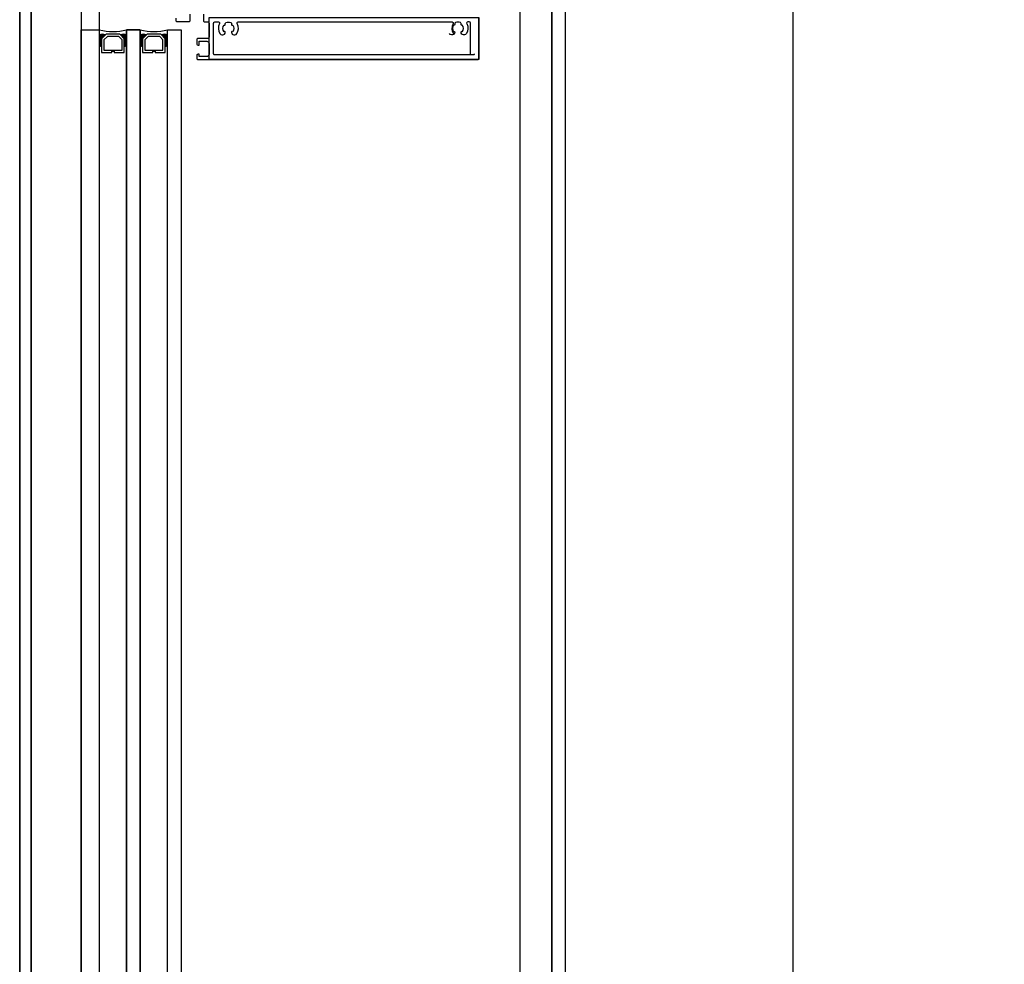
# Model space of a CAD drawing. Header units: millimetres. Extents: x 373037 to 682063, y 76092 to 274210.
# Tile 123 of 256: x 655037 to 655470, y 259830 to 260245. Entities that reach past the tile are written whole.
import ezdxf

# ---------------------------------------------------------------- set-up
doc = ezdxf.new("R2010")
doc.units = ezdxf.units.MM
doc.header["$LTSCALE"] = 100
doc.linetypes.add('ČÁRKOVANÁ', pattern=[19.05, 12.7, -6.35])
doc.layers.add('PUDORYS', color=253, linetype='CONTINUOUS')

msp = doc.modelspace()

# ---------------------------------------------------------------- linework, layer by layer
at = {"layer": 'PUDORYS', "color": 252, "true_color": 0x939598}
for p, q in [((655270.64, 261175.65), (655270.64, 259063.65)), ((655063.64, 259052.65), (655063.64, 260240.27)), ((655063.64, 260240.27), (655071.64, 260240.27)), ((655071.64, 260240.27), (655071.64, 259052.65)), ((655083.64, 259052.65), (655083.64, 260240.27)), ((655083.64, 260240.27), (655089.64, 260240.27)), ((655089.64, 260240.27), (655089.64, 259052.65)), ((655101.64, 259052.65), (655101.64, 260240.27)), ((655101.64, 260240.27), (655107.64, 260240.27)), ((655107.64, 260240.27), (655107.64, 259052.65))]:
    msp.add_line(p, q, dxfattribs=at)
at = {"layer": 'PUDORYS', "color": 252, "ltscale": 15, "true_color": 0x939598}
for points in [[(655036.64, 249592.15), (681616.64, 249592.15), (681616.64, 273272.15), (655036.64, 273272.15)], [(681611.64, 273267.15), (655041.64, 273267.15), (655041.64, 249597.15), (681611.64, 249597.15)], [(655063.64, 249619.15), (681589.64, 249619.15), (681589.64, 273245.15), (655063.64, 273245.15)], [(681581.64, 273237.15), (655071.64, 273237.15), (655071.64, 249627.15), (681581.64, 249627.15)], [(655270.64, 273038.15), (681383.2, 273038.15), (681383.2, 249826.15), (655270.64, 249826.15)], [(681376.64, 249832.15), (655276.64, 249832.15), (655276.64, 273032.15), (681376.64, 273032.15)], [(655238.56, 260245.65), (655238.56, 260227.15), (655119.89, 260227.15), (655119.89, 260245.65)], [(655083.64, 259052.65), (655089.64, 259052.65), (655089.64, 260240.27), (655083.64, 260240.27)], [(655101.64, 260240.27), (655107.64, 260240.27), (655107.64, 259052.65), (655101.64, 259052.65)]]:
    msp.add_lwpolyline(points, close=True, dxfattribs=at)
at = {"layer": 'PUDORYS', "color": 252, "linetype": 'ČÁRKOVANÁ', "ltscale": 5, "true_color": 0x939598}
for points in [[(681606.64, 249602.15), (655036.64, 249602.15), (655036.64, 273272.15), (681606.64, 273272.15)], [(681611.64, 249597.15), (655041.64, 249597.15), (655041.64, 273267.15), (681611.64, 273267.15)], [(681396.64, 249812.15), (655256.64, 249812.15), (655256.64, 273052.15), (681396.64, 273052.15)], [(681276.64, 249932.15), (655376.64, 249932.15), (655376.64, 272932.15), (681276.64, 272932.15)]]:
    msp.add_lwpolyline(points, close=True, dxfattribs=at)
at = {"layer": 'PUDORYS', "color": 252, "true_color": 0x939598}
for points in [[(681376.64, 249832.15), (655276.64, 249832.15), (655276.64, 273032.15), (681376.64, 273032.15)], [(655082.64, 260230.27), (655082.64, 260236.27), (655080.64, 260238.27), (655074.64, 260238.27), (655072.64, 260236.27), (655072.64, 260230.27), (655077.14, 260230.27), (655077.14, 260230.77), (655078.14, 260230.77), (655078.14, 260230.27)], [(655073.64, 260231.27), (655081.64, 260231.27), (655081.64, 260235.85), (655080.22, 260237.27), (655075.19, 260237.27), (655073.64, 260235.85)], [(655100.64, 260230.27), (655100.64, 260236.27), (655098.64, 260238.27), (655092.64, 260238.27), (655090.64, 260236.27), (655090.64, 260230.27), (655095.14, 260230.27), (655095.14, 260230.77), (655096.14, 260230.77), (655096.14, 260230.27)], [(655091.64, 260231.27), (655099.64, 260231.27), (655099.64, 260235.85), (655098.22, 260237.27), (655093.19, 260237.27), (655091.64, 260235.85)]]:
    msp.add_lwpolyline(points, close=True, dxfattribs=at)
for points in [[(655105.32, 260245.35), (655105.32, 260244.35, 0.414214), (655105.82, 260243.85), (655111.12, 260243.85, 0.414214), (655111.62, 260244.35), (655111.62, 260247.15, -0.414214)], [(655117.39, 260247.15), (655117.39, 260244.15, 0.414214), (655117.89, 260243.65), (655119.39, 260243.65, -0.414214), (655119.89, 260243.15), (655119.89, 260236.95, -0.414214), (655119.39, 260236.45), (655115.05, 260236.45, 0.414214), (655114.55, 260235.95), (655114.55, 260233.95, 0.414201), (655115.05, 260233.45), (655115.55, 260233.45), (655115.55, 260235.15), (655118.89, 260235.15, -0.414214), (655119.89, 260234.15), (655119.89, 260229.45, -0.414214), (655118.89, 260228.45), (655115.55, 260228.45), (655115.55, 260229.45), (655115.05, 260229.45, 0.41422), (655114.55, 260228.95), (655114.55, 260227.65, 0.414214), (655115.05, 260227.15), (655238.06, 260227.15, 0.414214), (655238.56, 260227.65), (655238.56, 260245.15, 0.414214)], [(655236.56, 260229.65, -0.414214), (655236.06, 260229.15), (655122.39, 260229.15, -0.414214), (655121.89, 260229.65), (655121.89, 260243.15, -0.414214), (655122.39, 260243.65), (655124.06, 260243.65, -0.565741), (655124.5, 260242.92, 0.267763), (655124.65, 260238.52, 0.258777), (655125.5, 260238.05), (655125.99, 260238.05, 0.414214), (655126.99, 260239.05), (655126.99, 260239.16, 0.64518), (655126.49, 260239.39, -0.341732), (655126.49, 260242.32, 0.64518), (655126.99, 260242.55), (655126.99, 260242.92, -0.298217), (655127.29, 260243.37, -0.208712), (655129.49, 260243.37, -0.298217), (655129.79, 260242.92), (655129.79, 260242.55, 0.64518), (655130.28, 260242.32, -0.341732), (655130.28, 260239.39, 0.64518), (655129.79, 260239.16), (655129.79, 260239.05, 0.414214), (655130.79, 260238.05), (655131.27, 260238.05, 0.258777), (655132.12, 260238.52, 0.267763), (655132.27, 260242.92, -0.565741), (655132.71, 260243.65), (655226.74, 260243.65, -0.565741), (655227.18, 260242.92, 0.267763), (655227.33, 260238.52)], [(655234.81, 260229.65), (655234.81, 260243.15, 0.414214), (655234.31, 260243.65), (655233.65, 260243.65, 0.565741), (655233.21, 260242.92, -0.267763), (655233.05, 260238.52, -0.258777), (655232.2, 260238.05), (655231.72, 260238.05, -0.414214), (655230.72, 260239.05), (655230.72, 260239.16, -0.64518), (655231.22, 260239.39, 0.341732), (655231.22, 260242.32, -0.64518), (655230.72, 260242.55), (655230.72, 260242.92, 0.298217), (655230.42, 260243.37, 0.208712), (655228.22, 260243.37, 0.298217), (655227.92, 260242.92), (655227.92, 260242.55, -0.64518), (655227.42, 260242.32, 0.341732), (655227.42, 260239.39, -0.64518), (655227.92, 260239.16), (655227.92, 260239.05, -0.414214), (655226.92, 260238.05), (655226.44, 260238.05, -0.258777), (655225.59, 260238.52)]]:
    msp.add_lwpolyline(points, format="xyb", dxfattribs=at)
for centre, radius, start, end in [((655077.64, 260262.16), 22.7, 254.6728, 285.3272), ((655072.99, 260234.72), 3.55, 67.2938, 112.409), ((655072.88, 260235.08), 2.9, 65.3067, 115.2952), ((655072.71, 260235.43), 2.25, 61.5273, 118.4028), ((655072.56, 260235.67), 1.71, 57.2949, 122.6857), ((655072.42, 260235.84), 1.26, 51.9656, 128.4996), ((655072.28, 260235.93), 0.879, 43.9949, 136.4964), ((655082.29, 260234.72), 3.55, 67.591, 112.7062), ((655082.4, 260235.08), 2.9, 64.7048, 114.6933), ((655082.57, 260235.43), 2.25, 61.5972, 118.4727), ((655082.71, 260235.67), 1.71, 57.3143, 122.7051), ((655082.85, 260235.84), 1.26, 51.5004, 128.0344), ((655083, 260235.93), 0.879, 43.5036, 136.0051), ((655095.64, 260262.16), 22.7, 254.6728, 285.3272), ((655090.99, 260234.72), 3.55, 67.2938, 112.409), ((655090.88, 260235.08), 2.9, 65.3067, 115.2952), ((655090.71, 260235.43), 2.25, 61.5273, 118.4028), ((655090.56, 260235.67), 1.71, 57.2949, 122.6857), ((655090.42, 260235.84), 1.26, 51.9656, 128.4996), ((655090.28, 260235.93), 0.879, 43.9949, 136.4964), ((655100.29, 260234.72), 3.55, 67.591, 112.7062), ((655100.4, 260235.08), 2.9, 64.7048, 114.6933), ((655100.57, 260235.43), 2.25, 61.5972, 118.4727), ((655100.71, 260235.67), 1.71, 57.3143, 122.7051), ((655100.85, 260235.84), 1.26, 51.5004, 128.0344), ((655101, 260235.93), 0.879, 43.5036, 136.0051), ((655072.14, 260235.91), 0.596, 33.0366, 146.9634), ((655072.14, 260235.62), 0.596, 33.0366, 146.9634), ((655072.14, 260235.33), 0.596, 33.0366, 146.9634), ((655072.14, 260235.04), 0.596, 33.0366, 146.9634), ((655072.14, 260234.74), 0.596, 33.0366, 146.9634), ((655072.14, 260234.45), 0.596, 33.0366, 146.9634), ((655072.14, 260234.16), 0.596, 33.0366, 146.9634), ((655072.14, 260233.87), 0.596, 33.0366, 146.9634), ((655072.14, 260233.57), 0.596, 33.0366, 146.9634), ((655072.14, 260233.28), 0.596, 33.0366, 146.9634), ((655072.14, 260232.99), 0.596, 33.0366, 146.9634), ((655072.14, 260232.7), 0.596, 33.0366, 146.9634), ((655072.14, 260232.4), 0.596, 33.0366, 146.9634), ((655083.14, 260235.91), 0.596, 33.0366, 146.9634), ((655083.14, 260235.62), 0.596, 33.0366, 146.9634), ((655083.14, 260235.33), 0.596, 33.0366, 146.9634), ((655083.14, 260235.04), 0.596, 33.0366, 146.9634), ((655083.14, 260234.74), 0.596, 33.0366, 146.9634), ((655083.14, 260234.45), 0.596, 33.0366, 146.9634), ((655083.14, 260234.16), 0.596, 33.0366, 146.9634), ((655083.14, 260233.87), 0.596, 33.0366, 146.9634), ((655083.14, 260233.57), 0.596, 33.0366, 146.9634), ((655083.14, 260233.28), 0.596, 33.0366, 146.9634), ((655083.14, 260232.99), 0.596, 33.0366, 146.9634), ((655083.14, 260232.7), 0.596, 33.0366, 146.9634), ((655083.14, 260232.4), 0.596, 33.0366, 146.9634), ((655090.14, 260235.91), 0.596, 33.0366, 146.9634), ((655090.14, 260235.62), 0.596, 33.0366, 146.9634), ((655090.14, 260235.33), 0.596, 33.0366, 146.9634), ((655090.14, 260235.04), 0.596, 33.0366, 146.9634), ((655090.14, 260234.74), 0.596, 33.0366, 146.9634), ((655090.14, 260234.45), 0.596, 33.0366, 146.9634), ((655090.14, 260234.16), 0.596, 33.0366, 146.9634), ((655090.14, 260233.87), 0.596, 33.0366, 146.9634), ((655090.14, 260233.57), 0.596, 33.0366, 146.9634), ((655090.14, 260233.28), 0.596, 33.0366, 146.9634), ((655090.14, 260232.99), 0.596, 33.0366, 146.9634), ((655090.14, 260232.7), 0.596, 33.0366, 146.9634), ((655090.14, 260232.4), 0.596, 33.0366, 146.9634), ((655101.14, 260235.91), 0.596, 33.0366, 146.9634), ((655101.14, 260235.62), 0.596, 33.0366, 146.9634), ((655101.14, 260235.33), 0.596, 33.0366, 146.9634), ((655101.14, 260235.04), 0.596, 33.0366, 146.9634), ((655101.14, 260234.74), 0.596, 33.0366, 146.9634), ((655101.14, 260234.45), 0.596, 33.0366, 146.9634), ((655101.14, 260234.16), 0.596, 33.0366, 146.9634), ((655101.14, 260233.87), 0.596, 33.0366, 146.9634), ((655101.14, 260233.57), 0.596, 33.0366, 146.9634), ((655101.14, 260233.28), 0.596, 33.0366, 146.9634), ((655101.14, 260232.99), 0.596, 33.0366, 146.9634), ((655101.14, 260232.7), 0.596, 33.0366, 146.9634), ((655101.14, 260232.4), 0.596, 33.0366, 146.9634)]:
    msp.add_arc(centre, radius, start, end, dxfattribs=at)

doc.saveas('drawing.dxf')
